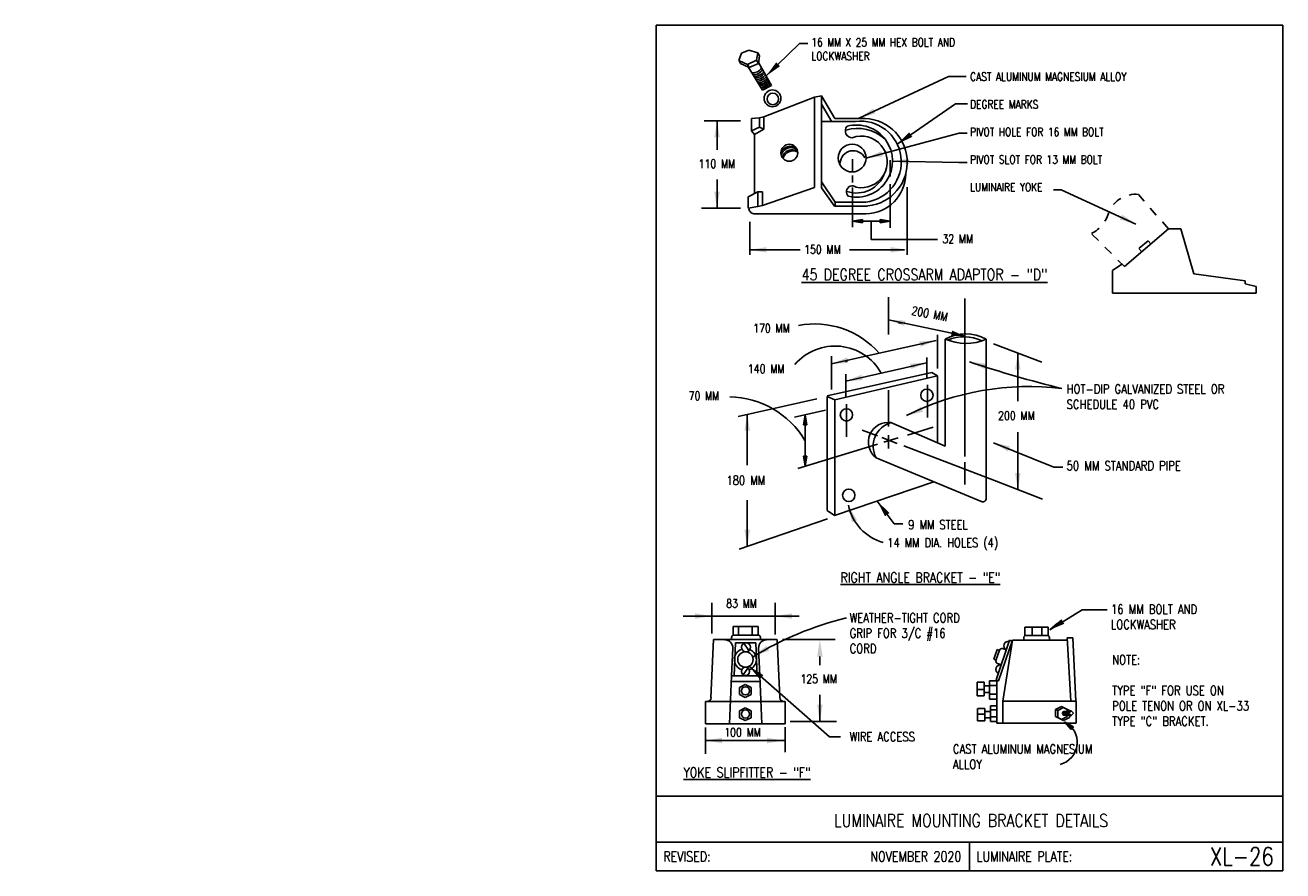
# Model space of a CAD drawing. Header units: inches. Extents: x -5.1 to 8.6, y -6.8 to 2.4.
import ezdxf
from ezdxf.enums import TextEntityAlignment as Align

# ---------------------------------------------------------------- set-up
doc = ezdxf.new("R2010")
doc.units = ezdxf.units.IN
doc.header["$MEASUREMENT"] = 0
doc.linetypes.add('HIDDEN2', pattern=[0.1875, 0.125, -0.0625])
doc.layers.add('E-DETL', color=2, linetype='CONTINUOUS')
doc.layers.add('E-DETL-TEXT', color=3, linetype='CONTINUOUS')
doc.styles.add('romans', font='ROMANS.SHX', dxfattribs={"width": 0.8})
doc.styles.get("Standard").update_dxf_attribs({"font": 'ROMANS.SHX', "width": 0.8, "height": 0.125})
doc.dimstyles.get("Standard").update_dxf_attribs({"dimtxt": 0.18, "dimasz": 0.18, "dimexe": 0.18, "dimexo": 0.0625, "dimgap": 0.09, "dimtad": 0, "dimtih": 1, "dimtoh": 1, "dimdec": 4, "dimzin": 0, "dimdsep": 46, "dimtxsty": 'Standard', "dimcen": 0.09, "dimadec": 0, "dimazin": 0, "dimtfac": 1, "dimtdec": 4, "dimtofl": 0, "dimtmove": 0, "dimatfit": 3, "dimfxl": 1, "dimtolj": 1, "dimtzin": 0, "dimarcsym": 0})

msp = doc.modelspace()

# ---------------------------------------------------------------- linework, layer by layer
at = {"layer": 'E-DETL'}
for p, q in [((1.789, 2.378), (1.789, -6.81)), ((1.789, 2.378), (8.599, 2.378)), ((8.599, -6.81), (8.599, 2.378)), ((2.689, 1.993), (2.718, 2.074)), ((2.796, 2.106), (2.718, 2.074)), ((2.796, 2.106), (2.894, 2.076)), ((2.894, 2.076), (2.881, 1.996)), ((2.894, 2.076), (2.913, 2.044)), ((2.782, 1.952), (2.689, 1.993)), ((2.691, 1.993), (2.707, 1.961)), ((2.8, 1.919), (2.707, 1.961)), ((2.881, 1.996), (2.782, 1.951)), ((2.782, 1.951), (2.801, 1.919)), ((2.79, 1.924), (2.944, 1.673)), ((2.9, 1.963), (2.801, 1.919)), ((2.881, 1.996), (2.9, 1.963)), ((2.913, 2.044), (2.9, 1.963)), ((3.041, 1.723), (2.901, 1.974)), ((2.944, 1.673), (3.041, 1.723)), ((2.961, 1.382), (3.511, 1.596)), ((3.511, 1.596), (3.586, 1.609)), ((3.511, 1.596), (3.511, 0.613)), ((3.586, 1.609), (3.586, 0.609)), ((3.586, 1.609), (3.729, 1.364)), ((3.586, 1.521), (3.698, 1.329)), ((2.826, 1.363), (2.911, 1.372)), ((2.911, 1.372), (2.961, 1.382)), ((2.911, 1.372), (2.911, 1.268)), ((2.961, 1.382), (2.961, 1.249)), ((2.826, 1.363), (2.826, 1.229)), ((2.826, 1.229), (2.911, 1.268)), ((2.961, 1.249), (2.859, 1.191)), ((2.911, 1.268), (2.961, 1.249)), ((3.586, 1.331), (3.955, 1.331)), ((3.729, 1.364), (4.061, 1.364)), ((2.826, 1.229), (2.859, 1.191)), ((2.859, 1.191), (2.859, 0.55)), ((2.788, 0.512), (2.893, 0.568)), ((2.893, 0.568), (2.893, 0.407)), ((2.893, 0.568), (2.945, 0.568)), ((2.945, 0.42), (3.511, 0.613)), ((2.945, 0.568), (2.945, 0.42)), ((3.586, 0.609), (3.727, 0.412)), ((3.587, 0.676), (3.734, 0.456)), ((2.788, 0.512), (2.788, 0.388)), ((2.893, 0.407), (2.945, 0.42)), ((3.727, 0.412), (4.082, 0.412)), ((3.734, 0.456), (4.068, 0.456)), ((3.734, 0.456), (3.734, 0.412)), ((2.788, 0.388), (2.893, 0.407)), ((2.862, 0.329), (4.068, 0.329)), ((7.355, 0.164), (6.878, -0.245)), ((7.355, 0.164), (7.492, 0.164)), ((7.492, 0.164), (7.633, -0.322)), ((7.134, 0.036), (7.039, -0.046)), ((7.134, 0.036), (7.165, 0.001)), ((7.066, -0.084), (7.035, -0.049)), ((6.749, -0.287), (6.85, -0.217)), ((6.749, -0.287), (6.749, -0.534)), ((7.633, -0.322), (8.19, -0.399)), ((8.19, -0.399), (8.19, -0.434)), ((6.749, -0.534), (8.31, -0.534)), ((8.19, -0.434), (8.31, -0.462)), ((8.31, -0.462), (8.31, -0.534)), ((4.93, -1.032), (4.93, -2.196)), ((5.375, -1.034), (5.375, -2.769)), ((3.649, -1.649), (4.785, -1.395)), ((4.847, -1.432), (3.731, -1.693)), ((4.785, -1.395), (4.847, -1.432)), ((4.847, -1.432), (4.847, -2.16)), ((3.649, -1.655), (3.649, -1.655)), ((3.649, -2.896), (3.649, -1.655)), ((3.649, -1.655), (3.731, -1.693)), ((3.731, -1.693), (3.731, -2.948)), ((4.341, -1.94), (4.93, -2.196)), ((4.179, -2.322), (5.33, -2.799)), ((3.728, -2.948), (4.805, -2.582)), ((3.649, -2.896), (3.728, -2.948)), ((2.625, -4.154), (2.625, -4.248)), ((2.625, -4.154), (2.686, -4.154)), ((2.685, -4.154), (2.685, -4.248)), ((2.686, -4.154), (2.896, -4.154)), ((2.834, -4.154), (2.834, -4.248)), ((2.896, -4.154), (2.896, -4.248)), ((5.795, -4.163), (6.048, -4.163)), ((5.795, -4.163), (5.795, -4.251)), ((5.876, -4.163), (5.876, -4.251)), ((5.981, -4.163), (5.981, -4.251)), ((6.048, -4.163), (6.048, -4.251)), ((2.414, -4.298), (2.385, -4.928)), ((2.414, -4.298), (2.535, -4.298)), ((2.414, -4.298), (3.102, -4.298)), ((2.609, -4.275), (2.609, -4.298)), ((2.635, -4.248), (2.896, -4.248)), ((2.636, -4.692), (2.652, -4.334)), ((2.652, -4.332), (2.872, -4.332)), ((2.742, -4.337), (2.796, -4.417)), ((2.888, -4.692), (2.872, -4.334)), ((2.922, -4.275), (2.922, -4.298)), ((3.104, -4.298), (3.133, -4.928)), ((5.484, -4.736), (5.63, -4.303)), ((5.51, -4.745), (5.66, -4.302)), ((5.555, -4.968), (5.66, -4.302)), ((5.658, -4.313), (5.63, -4.303)), ((5.66, -4.302), (6.256, -4.302)), ((5.783, -4.278), (5.783, -4.302)), ((5.81, -4.251), (6.036, -4.251)), ((6.062, -4.278), (6.062, -4.302)), ((6.317, -4.278), (6.254, -4.278)), ((6.295, -4.968), (6.254, -4.278)), ((6.351, -4.968), (6.317, -4.278)), ((2.609, -4.69), (2.623, -4.39)), ((2.916, -4.69), (2.902, -4.39)), ((5.495, -4.406), (5.459, -4.511)), ((5.482, -4.525), (5.521, -4.411)), ((5.495, -4.406), (5.52, -4.415)), ((5.595, -4.409), (5.554, -4.395)), ((2.734, -4.68), (2.786, -4.608)), ((5.459, -4.511), (5.484, -4.52)), ((5.54, -4.572), (5.499, -4.558)), ((2.586, -5.212), (2.609, -4.69)), ((2.606, -4.751), (2.918, -4.751)), ((2.609, -4.69), (2.916, -4.69)), ((2.939, -5.212), (2.916, -4.69)), ((5.276, -4.758), (5.354, -4.758)), ((5.276, -4.758), (5.276, -4.907)), ((5.354, -4.758), (5.354, -4.907)), ((5.412, -4.745), (5.491, -4.745)), ((5.412, -4.745), (5.412, -4.943)), ((5.484, -4.736), (5.51, -4.745)), ((5.491, -4.745), (5.491, -5.207)), ((5.491, -4.745), (5.51, -4.745)), ((2.695, -4.817), (2.758, -4.785)), ((2.695, -4.817), (2.695, -4.893)), ((2.695, -4.893), (2.758, -4.925)), ((2.822, -4.817), (2.758, -4.785)), ((2.758, -4.925), (2.822, -4.893)), ((2.822, -4.817), (2.822, -4.893)), ((5.276, -4.841), (5.354, -4.841)), ((5.276, -4.907), (5.354, -4.907)), ((5.354, -4.799), (5.412, -4.799)), ((5.354, -4.872), (5.412, -4.872)), ((5.412, -4.796), (5.491, -4.796)), ((5.412, -4.891), (5.491, -4.891)), ((2.326, -4.969), (2.326, -5.212)), ((2.326, -4.969), (2.342, -4.969)), ((2.326, -4.969), (3.192, -4.969)), ((2.694, -5.07), (2.758, -5.038)), ((2.821, -5.07), (2.758, -5.038)), ((3.192, -4.969), (3.177, -4.969)), ((3.192, -4.969), (3.192, -5.212)), ((5.282, -5.046), (5.282, -5.179)), ((5.285, -5.046), (5.36, -5.046)), ((5.36, -5.046), (5.36, -5.179)), ((5.412, -4.943), (5.491, -4.943)), ((5.423, -5.017), (5.49, -5.017)), ((5.423, -5.017), (5.423, -5.188)), ((5.555, -4.968), (6.355, -4.968)), ((5.555, -4.968), (5.555, -5.207)), ((6.13, -5.056), (6.194, -5.024)), ((6.13, -5.056), (6.13, -5.132)), ((6.13, -5.056), (6.153, -5.068)), ((6.153, -5.068), (6.217, -5.036)), ((6.257, -5.056), (6.194, -5.024)), ((6.28, -5.068), (6.217, -5.036)), ((6.257, -5.056), (6.257, -5.077)), ((6.352, -5.207), (6.352, -4.968)), ((2.694, -5.07), (2.694, -5.146)), ((2.694, -5.146), (2.758, -5.178)), ((2.758, -5.178), (2.821, -5.146)), ((2.821, -5.07), (2.821, -5.146)), ((5.282, -5.107), (5.36, -5.107)), ((5.282, -5.179), (5.36, -5.179)), ((5.36, -5.078), (5.423, -5.078)), ((5.36, -5.149), (5.423, -5.149)), ((5.423, -5.061), (5.493, -5.061)), ((5.423, -5.138), (5.491, -5.138)), ((5.423, -5.188), (5.491, -5.188)), ((6.13, -5.132), (6.194, -5.164)), ((6.13, -5.132), (6.153, -5.144)), ((6.153, -5.068), (6.153, -5.144)), ((6.153, -5.144), (6.217, -5.175)), ((6.194, -5.164), (6.257, -5.132)), ((6.217, -5.175), (6.28, -5.144)), ((6.229, -5.117), (6.282, -5.117)), ((6.23, -5.077), (6.283, -5.077)), ((6.257, -5.117), (6.257, -5.132)), ((6.263, -5.098), (6.289, -5.071)), ((6.289, -5.124), (6.263, -5.098)), ((6.263, -5.098), (6.271, -5.098)), ((6.271, -5.097), (6.297, -5.071)), ((6.297, -5.123), (6.271, -5.097)), ((6.28, -5.068), (6.28, -5.077)), ((6.28, -5.117), (6.28, -5.144)), ((6.289, -5.071), (6.297, -5.071)), ((6.289, -5.124), (6.297, -5.124)), ((6.297, -5.071), (6.324, -5.097)), ((6.324, -5.097), (6.297, -5.123)), ((2.326, -5.212), (3.192, -5.212)), ((5.491, -5.207), (6.352, -5.207)), ((1.789, -5.997), (8.599, -5.997)), ((1.789, -6.497), (8.599, -6.497)), ((5.194, -6.497), (5.194, -6.81)), ((1.789, -6.81), (8.599, -6.81))]:
    msp.add_line(p, q, dxfattribs=at)
at = {"layer": 'E-DETL', "linetype": 'HIDDEN2', "ltscale": 0.5}
for p, q in [((7.355, 0.164), (7.029, 0.54)), ((6.878, -0.245), (6.519, 0.115))]:
    msp.add_line(p, q, dxfattribs=at)
at = {"layer": 'E-DETL'}
for centre, radius in [((3.053, 1.583), 0.0917), ((3.057, 1.576), 0.0631), ((3.236, 0.992), 0.0917), ((3.919, 0.934), 0.151), ((4.731, -1.643), 0.0671), ((3.857, -1.856), 0.0671), ((3.882, -2.73), 0.0671), ((2.766, -4.38), 0.0489), ((2.759, -4.514), 0.0839), ((2.76, -4.643), 0.0444), ((2.76, -4.854), 0.0444), ((2.76, -5.106), 0.0444)]:
    msp.add_circle(centre, radius, dxfattribs=at)
for centre, radius, start, end in [((2.837, 1.98), 0.12, 266.1344, 325.195), ((2.848, 1.961), 0.12, 266.6367, 325.195), ((2.859, 1.941), 0.12, 267.1732, 325.195), ((2.868, 1.925), 0.12, 267.5986, 325.195), ((2.878, 1.907), 0.12, 268.0692, 325.195), ((2.888, 1.89), 0.12, 268.5058, 325.195), ((2.898, 1.872), 0.12, 268.9707, 325.195), ((2.907, 1.856), 0.12, 269.396, 325.195), ((2.915, 1.841), 0.12, 270.4886, 325.195), ((2.923, 1.826), 0.12, 270.4886, 325.195), ((2.931, 1.813), 0.12, 270.4886, 325.195), ((3.919, 1.229), 0.0744, 136.8217, 274.2931), ((3.974, 0.801), 0.455, 48.3594, 105.7509), ((3.966, 0.901), 0.392, 257.4049, 104.9374), ((4.011, 0.893), 0.442, 277.4022, 97.2942), ((4.042, 0.888), 0.476, 270.0466, 87.7455), ((4.019, 0.892), 0.281, 258.0173, 110.7393), ((3.248, 0.949), 0.113, 55.2371, 156.8396), ((3.255, 0.935), 0.113, 53.8961, 162.6306), ((3.269, 0.912), 0.113, 59.4962, 165.3536), ((3.276, 0.898), 0.113, 63.1141, 163.3607), ((3.93, 0.872), 0.142, 26.3007, 176.7657), ((3.965, 0.88), 0.326, 251.6383, 340.2212), ((4.062, 0.769), 0.44, 270.7995, 359.4081), ((3.92, 0.568), 0.0641, 50.5014, 231.3116), ((2.857, 0.388), 0.0592, 183.9467, 274.1502), ((5.151, -1.419), 0.445, 59.8225, 119.7059), ((5.155, -0.511), 0.568, 246.7134, 292.815), ((5.135, -1.465), 0.458, 64.9161, 112.6996), ((4.309, -2.152), 0.214, 81.3043, 232.6093), ((4.413, -2.196), 0.266, 105.6775, 208.2361), ((5.341, -2.767), 0.0339, 250.4797, 4.6138), ((2.535, -4.386), 0.0875, 357.4487, 89.9997), ((2.635, -4.275), 0.0263, 90, 180), ((2.896, -4.275), 0.0263, 0, 90), ((2.99, -4.386), 0.0875, 90, 182.5507), ((5.617, -4.365), 0.0494, 79.947, 242.785), ((5.81, -4.278), 0.0263, 90, 180), ((6.036, -4.278), 0.0263, 0, 90), ((2.759, -4.514), 0.119, 108.4779, 180), ((2.759, -4.514), 0.119, 290.3632, 65.8), ((5.546, -4.42), 0.0263, 71.3659, 161.366), ((2.759, -4.514), 0.119, 180, 250.201), ((5.507, -4.533), 0.0263, 161.366, 251.3657), ((5.531, -4.621), 0.0494, 79.947, 242.785), ((2.342, -4.926), 0.0438, 269.9997, 357.4088), ((3.177, -4.926), 0.0438, 182.5906, 269.9997), ((6.224, -5.097), 0.0209, 72.9867, 284.597), ((6.246, -5.1), 0.0312, 129.7798, 212.938), ((6.256, -5.101), 0.0312, 129.7798, 212.938), ((6.267, -5.101), 0.0312, 129.7798, 212.938), ((6.278, -5.101), 0.0312, 129.7798, 212.938), ((6.289, -5.101), 0.0312, 129.7798, 212.938)]:
    msp.add_arc(centre, radius, start, end, dxfattribs=at)
at = {"layer": 'E-DETL', "linetype": 'HIDDEN2', "ltscale": 0.5}
for centre, radius, start, end in [((7.003, 0.217), 0.324, 85.4304, 155.4988), ((6.357, 0.438), 0.362, 296.6324, 346.1661)]:
    msp.add_arc(centre, radius, start, end, dxfattribs=at)
at = {"layer": 'E-DETL-TEXT'}
for p, q in [((2.705, 1.338), (2.312, 1.338)), ((2.451, 1.338), (2.451, 1.025)), ((2.451, 1.124), (2.451, 1.068)), ((3.921, 0.922), (3.921, 0.784)), ((4.332, 0.91), (4.332, 0.732)), ((2.451, 0.7), (2.451, 0.389)), ((3.921, 0.744), (3.921, 0.669)), ((2.451, 0.602), (2.451, 0.536)), ((3.921, 0.616), (3.921, 0.183)), ((4.332, 0.649), (4.332, 0.177)), ((4.518, 0.619), (4.518, -0.117)), ((2.705, 0.389), (2.281, 0.389)), ((2.808, 0.242), (2.808, -0.117)), ((3.921, 0.247), (4.03, 0.265)), ((3.921, 0.247), (4.332, 0.247)), ((3.921, 0.247), (3.997, 0.247)), ((3.921, 0.247), (4.03, 0.229)), ((3.997, 0.247), (3.998, 0.247)), ((4.126, 0.247), (4.126, 0.05)), ((4.332, 0.247), (4.222, 0.265)), ((4.332, 0.247), (4.222, 0.229)), ((4.332, 0.247), (4.286, 0.247)), ((4.286, 0.247), (4.287, 0.247)), ((4.126, 0.05), (4.846, 0.05)), ((2.808, -0.063), (3.354, -0.063)), ((2.988, -0.063), (2.976, -0.063)), ((3.889, -0.062), (4.486, -0.062)), ((4.315, -0.577), (4.315, -0.983)), ((5.143, -0.592), (5.143, -2.309)), ((4.315, -0.824), (4.57, -0.878)), ((4.491, -0.861), (4.422, -0.856)), ((4.57, -0.878), (5.14, -0.999)), ((3.971, -1.241), (4.832, -1.048)), ((4.656, -1.087), (4.696, -1.083)), ((4.847, -1.353), (4.847, -0.987)), ((5.456, -1.085), (5.981, -1.285)), ((3.696, -1.218), (3.696, -1.579)), ((5.719, -1.185), (5.719, -1.707)), ((3.696, -1.302), (3.971, -1.241)), ((3.871, -1.261), (3.847, -1.278)), ((3.851, -1.489), (4.605, -1.321)), ((4.565, -1.326), (4.731, -1.289)), ((4.731, -1.232), (4.731, -1.459)), ((5.365, -1.329), (5.29, -1.314)), ((3.851, -1.415), (3.851, -1.668)), ((4.314, -1.588), (4.314, -1.983)), ((4.736, -1.531), (4.736, -1.885)), ((2.679, -1.873), (3.536, -1.681)), ((3.856, -1.74), (3.856, -2.094)), ((2.779, -1.851), (2.779, -2.401)), ((3.293, -1.882), (3.628, -1.806)), ((3.408, -1.856), (3.39, -1.965)), ((3.408, -1.856), (3.408, -1.918)), ((3.408, -1.856), (3.426, -1.965)), ((3.408, -1.857), (3.408, -2.413)), ((2.779, -2.069), (2.779, -2.034)), ((3.408, -1.918), (3.408, -1.918)), ((4.029, -2.021), (4.195, -2.084)), ((4.52, -2.076), (4.8, -1.991)), ((5.719, -2.043), (5.719, -2.667)), ((3.328, -2.437), (4.194, -2.175)), ((4.243, -2.103), (4.407, -2.166)), ((4.262, -2.154), (4.418, -2.107)), ((4.314, -2.077), (4.314, -2.223)), ((3.408, -2.413), (3.39, -2.304)), ((3.408, -2.413), (3.426, -2.304)), ((4.481, -2.194), (5.464, -2.569)), ((3.408, -2.413), (3.408, -2.366)), ((3.408, -2.366), (3.408, -2.366)), ((5.143, -2.368), (5.143, -2.613)), ((5.464, -2.569), (5.989, -2.77)), ((5.719, -2.487), (5.719, -2.573)), ((2.779, -2.782), (2.779, -3.284)), ((4.192, -2.795), (4.374, -3.04)), ((2.69, -3.316), (3.652, -2.987)), ((3.944, -3.01), (3.937, -3.003)), ((2.779, -3.104), (2.779, -3.246)), ((4.374, -3.04), (4.471, -3.04)), ((2.396, -3.898), (2.396, -4.231)), ((3.083, -3.899), (3.083, -4.241)), ((2.083, -4.041), (2.396, -4.041)), ((2.211, -4.042), (2.262, -4.042)), ((2.396, -4.041), (3.083, -4.041)), ((3.083, -4.041), (3.344, -4.041)), ((3.265, -4.042), (3.209, -4.042)), ((6.068, -4.191), (6.419, -3.974)), ((6.419, -3.974), (6.691, -3.974)), ((6.068, -4.191), (6.151, -4.118)), ((3.163, -4.295), (3.735, -4.295)), ((3.568, -4.481), (3.568, -4.576)), ((3.568, -4.898), (3.568, -5.186)), ((3.568, -5.006), (3.568, -5.051)), ((3.246, -5.186), (3.75, -5.186)), ((6.227, -5.19), (6.245, -5.205)), ((6.227, -5.19), (6.323, -5.245)), ((6.227, -5.19), (6.3, -5.273)), ((2.326, -5.251), (2.326, -5.537)), ((3.192, -5.249), (3.192, -5.52)), ((6.245, -5.205), (6.245, -5.205)), ((2.326, -5.394), (2.878, -5.394)), ((2.506, -5.394), (2.444, -5.394)), ((2.878, -5.394), (3.192, -5.394)), ((2.995, -5.394), (3.133, -5.394))]:
    msp.add_line(p, q, dxfattribs=at)
for points in [[(4.03, 0.265), (4.03, 0.229)], [(4.222, 0.265), (4.222, 0.229)], [(3.39, -1.965), (3.426, -1.965)], [(3.39, -2.304), (3.426, -2.304)], [(6.323, -5.245), (6.3, -5.273)]]:
    msp.add_lwpolyline(points, dxfattribs=at)
for centre, radius, start, end in [((3.512, -1.8), 0.932, 41.1549, 100.8815), ((3.732, -1.685), 0.577, 29.1956, 139.0731), ((9.46, 11.602), 13.57, 251.6697, 256.089), ((5.841, -4.511), 2.963, 83.0838, 116.673), ((2.572, -2.626), 0.967, 30.5719, 89.0107), ((4.397, -2.732), 0.529, 191.5828, 254.5509), ((4.677, -7.466), 3.501, 103.5464, 121.5942), ((6.114, -5.413), 0.25, 285.1051, 63.2571)]:
    msp.add_arc(centre, radius, start, end, dxfattribs=at)
for points in [[(2.421, 1.158), (2.481, 1.158), (2.451, 1.338)], [(2.481, 0.569), (2.421, 0.569), (2.451, 0.389)], [(3.921, 0.247), (4.03, 0.229), (4.03, 0.265)], [(4.222, 0.229), (4.222, 0.265), (4.332, 0.247)], [(2.988, -0.093), (2.988, -0.033), (2.808, -0.063)], [(4.338, -0.033), (4.338, -0.093), (4.518, -0.063)], [(4.485, -0.89), (4.497, -0.832), (4.315, -0.824)], [(5.005, -0.94), (4.993, -0.999), (5.14, -0.999)], [(4.65, -1.057), (4.662, -1.116), (4.832, -1.048)], [(5.689, -1.365), (5.749, -1.365), (5.719, -1.185)], [(3.878, -1.291), (3.864, -1.232), (3.696, -1.302)], [(4.548, -1.3), (4.562, -1.358), (4.73, -1.287)], [(5.357, -1.358), (5.374, -1.3), (5.192, -1.279)], [(4.033, -1.478), (4.019, -1.42), (3.851, -1.489)], [(4.689, -1.823), (4.666, -1.768), (4.511, -1.863)], [(2.749, -2.029), (2.809, -2.029), (2.779, -1.849)], [(3.39, -1.965), (3.426, -1.965), (3.408, -1.856)], [(3.408, -2.413), (3.39, -2.304), (3.426, -2.304)], [(5.749, -2.487), (5.689, -2.487), (5.719, -2.667)], [(3.916, -3.021), (3.972, -3), (3.879, -2.842)], [(4.276, -2.957), (4.325, -2.922), (4.194, -2.795)], [(2.809, -3.104), (2.749, -3.104), (2.779, -3.284)], [(2.211, -4.012), (2.211, -4.072), (2.391, -4.042)], [(3.265, -4.072), (3.265, -4.012), (3.085, -4.042)], [(6.224, -4.126), (6.192, -4.075), (6.056, -4.196)], [(3.016, -4.42), (2.989, -4.366), (2.841, -4.473)], [(3.538, -4.481), (3.598, -4.481), (3.568, -4.301)], [(3.598, -5.006), (3.538, -5.006), (3.568, -5.186)], [(6.227, -5.19), (6.3, -5.273), (6.323, -5.245)], [(2.506, -5.424), (2.506, -5.364), (2.326, -5.394)], [(2.995, -5.364), (2.995, -5.424), (3.175, -5.394)]]:
    msp.add_solid(points, dxfattribs=at)

# ---------------------------------------------------------------- texts
at = {"layer": 'E-DETL', "insert": (-5.067, 0.705), "char_height": 0.125, "attachment_point": 4}
msp.add_mtext('\\A1;  \\P ', dxfattribs=at)
at = {"layer": 'E-DETL-TEXT', "style": 'romans', "width": 0.8}
for s, height, p in [('110 MM', 0.0931, (2.25, 0.826)), ('32 MM', 0.0931, (4.899, 0.01)), ('150 MM', 0.0931, (3.397, -0.105)), ('%%U45 DEGREE CROSSARM ADAPTOR - "D"', 0.125, (3.37, -0.394)), ('170 MM', 0.0931, (2.843, -0.961)), ('140 MM', 0.0931, (2.786, -1.402)), ('70 MM', 0.0931, (2.142, -1.696)), ('200 MM', 0.0931, (5.505, -1.911)), ('180 MM', 0.0985, (2.554, -2.616)), ('9 MM STEEL', 0.0985, (4.529, -3.099)), ('14 MM DIA. HOLES (4)', 0.09846, (4.3, -3.294)), ('%%URIGHT ANGLE BRACKET - "E"', 0.10942, (3.792, -3.678)), ('83 MM', 0.0931, (2.55, -3.951)), ('125 MM', 0.0931, (3.357, -4.771)), ('100 MM', 0.0931, (2.529, -5.351)), ('%%UYOKE SLIPFITTER - "F"', 0.10942, (2.086, -5.795))]:
    msp.add_text(s, height=height, dxfattribs=at).set_placement(p)
msp.add_text('200 MM', height=0.0931, rotation=348.9326, dxfattribs=at).set_placement((4.557, -0.765))
msp.add_text('LUMINAIRE MOUNTING BRACKET DETAILS', height=0.14, dxfattribs=at).set_placement((5.211, -6.333), align=Align.CENTER)
for s, height, p in [('XL-26', 0.1969, (8.501, -6.653)), ('NOVEMBER 2020', 0.11, (5.105, -6.653))]:
    msp.add_text(s, height=height, dxfattribs=at).set_placement(p, align=Align.MIDDLE_RIGHT)
for s, p in [('REVISED:', (1.867, -6.653)), ('LUMINAIRE PLATE:', (5.271, -6.653))]:
    msp.add_text(s, height=0.11, dxfattribs=at).set_placement(p, align=Align.MIDDLE_LEFT)
at = {"layer": 'E-DETL-TEXT', "attachment_point": 1}
for s, width, heights, insert, char_height in [('16 MM X 25 MM HEX BOLT AND LOCKWASHER', 2.01094, [0], (3.476, 2.237), 0.09), ('CAST ALUMINUM MAGNESIUM ALLOY\\P\\PDEGREE MARKS\\P\\PPIVOT HOLE FOR 16 MM BOLT\\P\\PPIVOT SLOT FOR 13 MM BOLT\\P\\PLUMINAIRE YOKE', 2.32604, [0], (5.201, 1.863), 0.09), ('HOT-DIP GALVANIZED STEEL OR SCHEDULE 40 PVC\\P\\P\\P\\P50 MM STANDARD PIPE', 2.32604, [0], (6.249, -1.525), 0.1), ('16 MM BOLT AND\\PLOCKWASHER', 2.32604, [0], (6.731, -3.917), 0.1), ('WEATHER-TIGHT CORD GRIP FOR 3/C #16 CORD', 1.41691, [0], (3.892, -4.011), 0.1), ('NOTE:\\P\\PTYPE "F" FOR USE ON POLE TENON OR ON XL-33 TYPE "C" BRACKET.', 1.6642, [1.192], (6.744, -4.467), 0.1), ('WIRE ACCESS', 1.41691, [0], (3.892, -5.302), 0.1), ('CAST ALUMINUM MAGNESIUM ALLOY', 1.6642, [0.511], (5.014, -5.436), 0.1)]:
    msp.add_mtext_dynamic_manual_height_columns(s, width=width, gutter_width=0.625, heights=heights, dxfattribs=dict(at, insert=insert, char_height=char_height))
at = {"layer": 'E-DETL-TEXT', "insert": (-2.416, -0.138), "char_height": 0.125, "attachment_point": 4}
msp.add_mtext('\\A1;', dxfattribs=at)

# ---------------------------------------------------------------- leaders
at = {"layer": 'E-DETL-TEXT'}
for points in [[(2.986, 1.827), (3.346, 2.18), (3.437, 2.18)], [(3.996, 1.369), (4.967, 1.82), (5.159, 1.82)], [(4.408, 1.086), (5.041, 1.523), (5.173, 1.523)], [(4.069, 0.934), (5.083, 1.203), (5.169, 1.203)], [(4.358, 0.901), (5.078, 0.885), (5.167, 0.885)], [(7.003, 0.217), (6.189, 0.59), (6.108, 0.59)], [(5.456, -2.158), (6.11, -2.424), (6.21, -2.424)], [(2.799, -4.587), (3.671, -5.353), (3.793, -5.353)]]:
    msp.add_leader(points, dimstyle='Standard', override={"dimtmove": 2}, dxfattribs=at)

doc.saveas('drawing.dxf')
